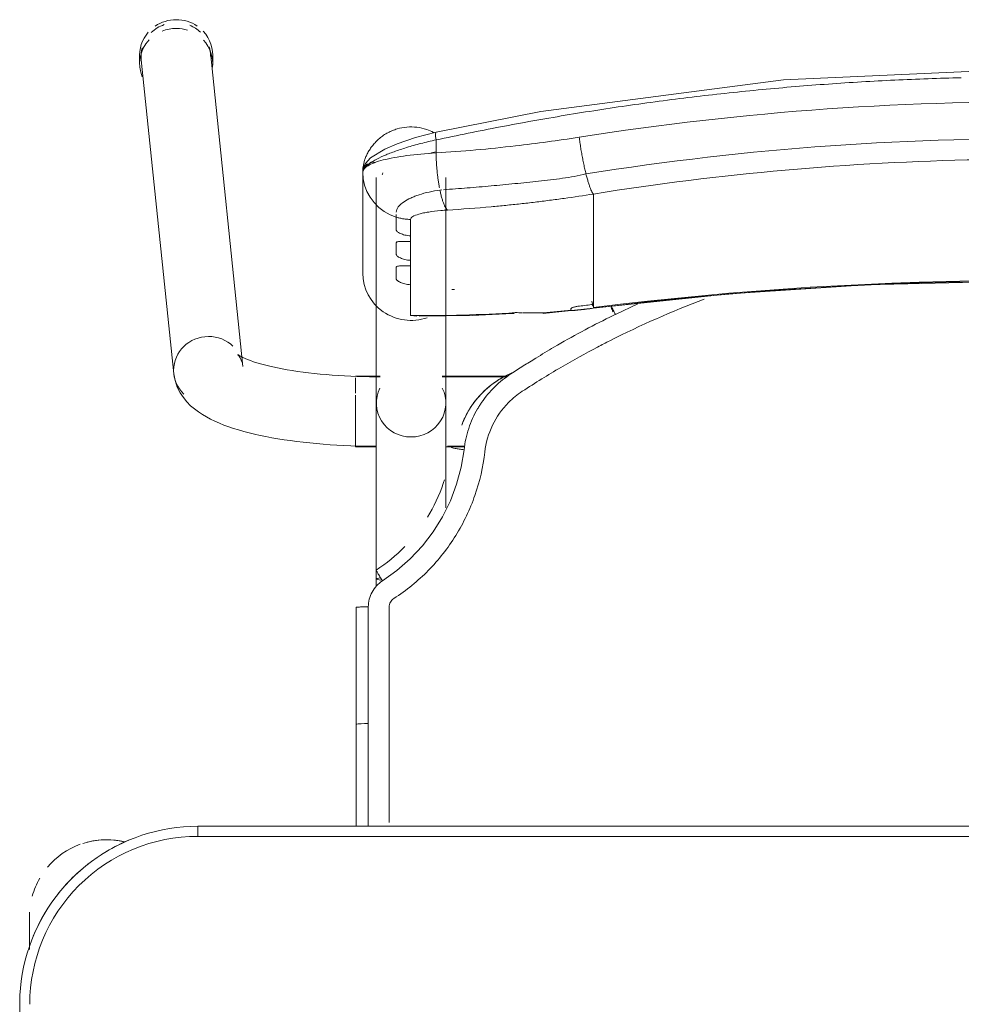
# Model space of a CAD drawing. Header units: metres. Extents: x 3 to 43.5, y -74 to -48.5.
# Tile 82 of 209: x 38.65 to 38.931, y -58.63 to -58.337. Entities that reach past the tile are written whole.
import ezdxf

# ---------------------------------------------------------------- set-up
doc = ezdxf.new("R2010")
doc.units = ezdxf.units.M
doc.layers.add('I-FURN', color=7, linetype='Continuous', lineweight=18)

# ---------------------------------------------------------------- blocks, each defined once
blk = doc.blocks.new('ConjuntoParaAlunoTamanho6 - CJA06_ConjuntoParaAlunoTamanho6-V31-1PAV - FRIGORÍFICA')
at = {"layer": 'I-FURN', "color": 253, "true_color": 0xaaaaaa}
for p, q in [((-0.2643023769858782, 0.2945585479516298), (-0.2643023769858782, 0.2919703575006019)), ((-0.2638023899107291, 0.2931241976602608), (-0.2541278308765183, 0.1996852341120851)), ((-0.2335379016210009, 0.2018170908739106), (-0.2432124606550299, 0.2952560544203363)), ((-0.2425404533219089, 0.2919703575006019), (-0.2425404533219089, 0.2945585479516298)), ((-0.197899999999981, 0.2596939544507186), (-0.197899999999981, 0.2296403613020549)), ((-0.1938499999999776, 0.2581242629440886), (-0.1938499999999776, 0.1909687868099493)), ((-0.1920690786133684, 0.2589589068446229), (-0.192024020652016, 0.2590556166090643)), ((-0.192024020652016, 0.2590556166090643), (-0.1919206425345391, 0.2594856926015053)), ((-0.1731499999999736, 0.1909687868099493), (-0.1731499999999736, 0.2581242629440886)), ((-0.1973389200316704, 0.2558006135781), (-0.1966477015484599, 0.2539495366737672)), ((-0.1966476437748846, 0.2539494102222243), (-0.1956994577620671, 0.2522107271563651)), ((-0.1956994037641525, 0.2522106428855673), (-0.1945122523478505, 0.2506185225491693)), ((-0.1749254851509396, 0.2543538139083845), (-0.174369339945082, 0.2544094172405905)), ((-0.1292314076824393, 0.2438022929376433), (-0.1292314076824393, 0.253173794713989)), ((-0.1292314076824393, 0.2421389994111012), (-0.1292314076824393, 0.2438022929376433)), ((-0.1836599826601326, 0.2407252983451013), (-0.1836599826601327, 0.2390378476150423)), ((-0.1292314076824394, 0.2421389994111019), (-0.1292314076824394, 0.2365253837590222)), ((-0.1292314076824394, 0.2365253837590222), (-0.1292314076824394, 0.2348620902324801)), ((-0.1292314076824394, 0.2348620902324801), (-0.1292314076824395, 0.2292484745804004)), ((-0.1836599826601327, 0.2334483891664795), (-0.1836599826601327, 0.2317609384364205)), ((-0.1292314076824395, 0.2292484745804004), (-0.1292314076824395, 0.2275851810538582)), ((-0.1836599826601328, 0.2261714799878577), (-0.1836599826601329, 0.2170112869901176)), ((-0.1292314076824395, 0.2275851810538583), (-0.1292314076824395, 0.2219715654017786)), ((-0.1292314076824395, 0.2219715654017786), (-0.1292314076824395, 0.2203082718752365)), ((-0.115976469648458, 0.2204774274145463), (-0.1226984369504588, 0.2173238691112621)), ((-0.1836599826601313, 0.2170112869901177), (-0.1818018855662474, 0.2167931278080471)), ((-0.1441419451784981, 0.2175731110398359), (-0.1292586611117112, 0.2191524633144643)), ((-0.1927135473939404, 0.1989367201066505), (-0.1999999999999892, 0.1989367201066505)), ((-0.199999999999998, 0.1984449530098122), (-0.199999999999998, 0.1939272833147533)), ((-0.1927106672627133, 0.1987867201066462), (-0.1938499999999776, 0.1987867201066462)), ((-0.1938499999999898, 0.1987867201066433), (-0.1938499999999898, 0.1984502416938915)), ((-0.1938499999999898, 0.1984502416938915), (-0.1938499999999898, 0.1976441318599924)), ((-0.1549429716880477, 0.1987867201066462), (-0.1742893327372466, 0.1987867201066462)), ((-0.1547360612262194, 0.1989367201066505), (-0.1742864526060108, 0.1989367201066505)), ((-0.1938499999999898, 0.1936664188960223), (-0.1938499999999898, 0.191604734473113)), ((-0.199999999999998, 0.1932751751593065), (-0.1999999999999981, 0.1857513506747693)), ((-0.1999999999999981, 0.1857279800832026), (-0.1999999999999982, 0.1792198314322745)), ((-0.1938499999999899, 0.1868796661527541), (-0.1938499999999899, 0.185819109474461)), ((-0.1938499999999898, 0.1837095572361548), (-0.1938499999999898, 0.1858191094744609)), ((-0.1999999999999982, 0.1791583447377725), (-0.1999999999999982, 0.1779367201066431)), ((-0.1938499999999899, 0.1780867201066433), (-0.1938499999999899, 0.1795051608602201)), ((-0.1999999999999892, 0.177936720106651), (-0.1937679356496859, 0.177936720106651)), ((-0.173232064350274, 0.177936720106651), (-0.1675962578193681, 0.177936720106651)), ((-0.1726767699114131, 0.1780867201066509), (-0.1675711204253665, 0.1780867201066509)), ((-0.1938499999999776, 0.138573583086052), (-0.1938499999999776, 0.1364339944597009)), ((-0.19982526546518, 0.130207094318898), (-0.1998241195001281, 0.09530095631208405)), ((-0.199816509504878, 0.06488258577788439), (-0.1998241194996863, 0.09530105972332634)), ((-0.1998241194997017, 0.09530105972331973), (-0.1998198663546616, 0.09528842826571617)), ((-0.196225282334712, 0.0955583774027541), (-0.1973810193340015, 0.09554367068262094)), ((0.2470000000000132, 0.06496651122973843), (-0.2469999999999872, 0.06496651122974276)), ((-0.2469999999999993, 0.06496651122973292), (-0.2469999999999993, 0.06196651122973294)), ((0.2470000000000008, 0.06496651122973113), (-0.2469999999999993, 0.06496651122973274)), ((-0.297125, 0.02878273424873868), (-0.297125, 0.0379715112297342)), ((-0.2971250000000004, 0.03797151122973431), (-0.2971250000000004, 0.02827850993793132)), ((-0.2999999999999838, 0.01196651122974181), (-0.2999999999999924, -0.332033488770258))]:
    blk.add_line(p, q, dxfattribs=at)
at = {"layer": 'I-FURN', "color": 253, "true_color": 0xaaaaaa, "flags": 128}
for points in [[(0.0001000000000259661, 0.290399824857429), (-0.07266958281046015, 0.2872143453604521), (-0.1448601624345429, 0.2777017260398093), (-0.1760326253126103, 0.2716064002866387)], [(-0.1760343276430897, 0.2716060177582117), (-0.1821754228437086, 0.2699680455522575), (-0.1876074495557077, 0.2681172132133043), (-0.1913128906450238, 0.2665180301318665), (-0.1955671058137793, 0.2639038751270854), (-0.1970794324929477, 0.2622558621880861), (-0.1976471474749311, 0.2611297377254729), (-0.1978999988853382, 0.2597125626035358)], [(-0.1760658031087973, 0.2692828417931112), (-0.1760658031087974, 0.2683125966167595), (-0.1760658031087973, 0.2673423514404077), (-0.1760658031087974, 0.2663721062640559), (-0.1760658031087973, 0.2654018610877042)], [(-0.1978999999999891, 0.2596939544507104), (-0.1977587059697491, 0.2577280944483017), (-0.1973389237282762, 0.2558006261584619)], [(-0.1978999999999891, 0.2596939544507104), (-0.1978999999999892, 0.2521805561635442), (-0.1978999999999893, 0.244667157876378), (-0.1978999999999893, 0.2371537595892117), (-0.1978999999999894, 0.2296403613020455)], [(-0.1978999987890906, 0.2446838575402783), (-0.197899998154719, 0.2521977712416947), (-0.1978999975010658, 0.2597116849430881)], [(-0.1945121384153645, 0.2506183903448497), (-0.1931094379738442, 0.2492039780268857), (-0.191518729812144, 0.2479946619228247)], [(-0.1915186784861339, 0.2479946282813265), (-0.1897706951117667, 0.2470146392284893), (-0.1879002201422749, 0.2462823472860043)], [(-0.1878999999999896, 0.2424255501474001), (-0.1878999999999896, 0.2433897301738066), (-0.1878999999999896, 0.2443539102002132), (-0.1878999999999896, 0.2453180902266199), (-0.1878999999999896, 0.2462822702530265)], [(-0.1836599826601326, 0.2456094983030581), (-0.1836599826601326, 0.2443884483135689), (-0.1836599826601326, 0.2431673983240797), (-0.1836599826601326, 0.2419463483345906), (-0.1836599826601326, 0.2407252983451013)], [(-0.1878999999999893, 0.2351486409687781), (-0.1878999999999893, 0.2360322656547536), (-0.1878999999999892, 0.2369158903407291), (-0.1878999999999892, 0.2377995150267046), (-0.1878999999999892, 0.2386831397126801)], [(-0.1836599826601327, 0.2390378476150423), (-0.1836599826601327, 0.2376404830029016), (-0.1836599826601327, 0.2362431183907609), (-0.1836599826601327, 0.2348457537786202), (-0.1836599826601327, 0.2334483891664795)], [(-0.1836599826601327, 0.2317609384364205), (-0.1836599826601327, 0.2303635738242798), (-0.1836599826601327, 0.2289662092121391), (-0.1836599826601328, 0.2275688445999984), (-0.1836599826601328, 0.2261714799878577)], [(-0.1878999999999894, 0.2278717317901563), (-0.1878999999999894, 0.2287553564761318), (-0.1878999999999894, 0.2296389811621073), (-0.1878999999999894, 0.2305226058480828), (-0.1878999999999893, 0.2314062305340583)], [(-0.1292586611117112, 0.2191524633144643), (-0.08865069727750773, 0.2234198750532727), (-0.04790057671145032, 0.2260954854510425), (-0.007073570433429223, 0.2271749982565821), (0.03376492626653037, 0.2266566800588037), (0.07454949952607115, 0.2245413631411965), (0.1152148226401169, 0.2208324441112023), (0.1294586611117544, 0.21915246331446)], [(-0.1292314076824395, 0.2203082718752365), (-0.1292314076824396, 0.2200743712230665), (-0.1292314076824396, 0.2198404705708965), (-0.1292314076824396, 0.2196065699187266), (-0.1292314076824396, 0.2193726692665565)], [(-0.181114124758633, 0.2167731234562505), (-0.1653257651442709, 0.2170099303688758), (-0.1533056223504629, 0.2176050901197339)], [(-0.1358999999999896, 0.2186998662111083), (-0.1358999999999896, 0.218777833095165), (-0.1358999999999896, 0.2188557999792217), (-0.1358999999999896, 0.2189337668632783), (-0.1358999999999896, 0.219011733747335)], [(-0.2335379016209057, 0.2018170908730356), (-0.2337286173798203, 0.2028696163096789), (-0.2340307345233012, 0.2037613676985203), (-0.2343720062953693, 0.2044473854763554), (-0.2346851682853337, 0.2049236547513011), (-0.2349211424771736, 0.205211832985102), (-0.2350504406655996, 0.2053439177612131), (-0.2350704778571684, 0.205361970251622)], [(-0.2350704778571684, 0.205361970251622), (-0.2350077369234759, 0.205313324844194), (-0.2348200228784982, 0.2051835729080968), (-0.2345106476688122, 0.2049931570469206), (-0.2340848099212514, 0.2047580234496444), (-0.2335484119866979, 0.2044905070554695), (-0.232907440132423, 0.2042001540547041), (-0.2321676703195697, 0.2038943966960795), (-0.2313345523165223, 0.2035790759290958), (-0.2304131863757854, 0.2032588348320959), (-0.2294083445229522, 0.20293741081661), (-0.2283245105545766, 0.2026178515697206), (-0.2271659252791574, 0.2023026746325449), (-0.2259366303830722, 0.2019939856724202), (-0.2246405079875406, 0.201693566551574), (-0.2232813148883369, 0.2014029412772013), (-0.2218627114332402, 0.2011234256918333), (-0.22038828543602, 0.2008561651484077), (-0.2188615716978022, 0.2006021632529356), (-0.2172860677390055, 0.200362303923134), (-0.2156652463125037, 0.2001373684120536), (-0.2140025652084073, 0.1999280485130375), (-0.2123014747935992, 0.1997349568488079), (-0.2105654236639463, 0.1995586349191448), (-0.2087978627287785, 0.1993995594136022), (-0.2070022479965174, 0.1992581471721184), (-0.2051820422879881, 0.1991347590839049), (-0.2033407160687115, 0.1990297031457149), (-0.201481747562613, 0.1989432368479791), (-0.1996086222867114, 0.1988755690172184), (-0.1977248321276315, 0.198826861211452), (-0.1958338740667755, 0.1987972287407), (-0.1939392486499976, 0.1987867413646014), (-0.1938499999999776, 0.1987867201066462)], [(-0.2541278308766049, 0.1996852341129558), (-0.2537524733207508, 0.1976222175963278), (-0.2531060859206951, 0.1957226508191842), (-0.2522614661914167, 0.1940331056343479), (-0.251286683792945, 0.192559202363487), (-0.2502318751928, 0.1912808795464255), (-0.2491278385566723, 0.1901677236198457), (-0.2479903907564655, 0.1891887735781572), (-0.2468256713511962, 0.1883170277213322), (-0.2456343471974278, 0.1875306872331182), (-0.24441438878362, 0.186812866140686), (-0.2431627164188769, 0.1861507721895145), (-0.2418761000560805, 0.1855348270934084), (-0.2405516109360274, 0.1849579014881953), (-0.2391868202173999, 0.1844147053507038), (-0.2377798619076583, 0.1839013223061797), (-0.236329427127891, 0.183414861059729), (-0.2348347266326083, 0.1829531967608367), (-0.2332954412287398, 0.182514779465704), (-0.2317116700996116, 0.1820984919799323), (-0.2300838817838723, 0.1817035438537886), (-0.228412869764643, 0.1813293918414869), (-0.226699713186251, 0.1809756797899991), (-0.2249457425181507, 0.1806421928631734), (-0.2231525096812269, 0.180328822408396), (-0.2213217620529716, 0.1800355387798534), (-0.2194554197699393, 0.1797623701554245), (-0.217555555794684, 0.1795093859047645), (-0.215624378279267, 0.1792766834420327), (-0.2136642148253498, 0.1790643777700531), (-0.2116774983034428, 0.1788725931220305), (-0.2096667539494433, 0.1787014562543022), (-0.207634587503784, 0.1785510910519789), (-0.2055836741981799, 0.1784216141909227), (-0.2035167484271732, 0.1783131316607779), (-0.2014365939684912, 0.1782257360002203), (-0.1993460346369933, 0.1781595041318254), (-0.1972479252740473, 0.1781144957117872), (-0.1951451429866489, 0.1780907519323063), (-0.1938499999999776, 0.1780867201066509)], [(-0.1938499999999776, 0.138573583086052), (-0.1938499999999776, 0.1405709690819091), (-0.1938499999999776, 0.1425707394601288), (-0.1938499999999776, 0.1445696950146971), (-0.1938499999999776, 0.1465646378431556), (-0.1938499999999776, 0.1485523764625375), (-0.1938499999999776, 0.1505297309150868), (-0.1938499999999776, 0.1524935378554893), (-0.1938499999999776, 0.154440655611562), (-0.1938499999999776, 0.156367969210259), (-0.1938499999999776, 0.1582723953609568), (-0.1938499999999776, 0.160150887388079), (-0.1938499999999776, 0.1620004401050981), (-0.1938499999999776, 0.163818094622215), (-0.1938499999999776, 0.1656009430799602), (-0.1938499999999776, 0.1673461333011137), (-0.1938499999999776, 0.1690508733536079), (-0.1938499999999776, 0.1707124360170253), (-0.1938499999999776, 0.1723281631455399), (-0.1938499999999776, 0.1738954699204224), (-0.1938499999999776, 0.1754118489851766), (-0.1938499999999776, 0.1768748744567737), (-0.1938499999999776, 0.178282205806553), (-0.1938499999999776, 0.1796315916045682), (-0.1938499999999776, 0.1809208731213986), (-0.1938499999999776, 0.1821479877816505), (-0.1938499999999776, 0.1833109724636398), (-0.1938499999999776, 0.1844079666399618), (-0.1938499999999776, 0.1854372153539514), (-0.1938499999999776, 0.1863970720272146), (-0.1938499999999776, 0.1872860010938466), (-0.1938499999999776, 0.188102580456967), (-0.1938499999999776, 0.1888455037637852), (-0.1938499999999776, 0.1895135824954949), (-0.1938499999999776, 0.1901057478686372), (-0.1938499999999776, 0.1906210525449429), (-0.1938499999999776, 0.1909687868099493)], [(-0.1731499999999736, 0.1909687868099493), (-0.1731499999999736, 0.1905139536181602), (-0.1731499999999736, 0.1899816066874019), (-0.1731499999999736, 0.1893725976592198), (-0.1731499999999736, 0.1886879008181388), (-0.1731499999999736, 0.1879286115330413), (-0.1731499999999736, 0.1870959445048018), (-0.1731499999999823, 0.1861912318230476), (-0.1731499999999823, 0.1852159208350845), (-0.1731499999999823, 0.1841715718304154), (-0.1731499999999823, 0.1830598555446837), (-0.1731499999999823, 0.1818825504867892), (-0.1731499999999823, 0.1806415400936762), (-0.1731499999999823, 0.1793388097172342), (-0.1731499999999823, 0.1779764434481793), (-0.1731499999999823, 0.1765566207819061), (-0.1731499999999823, 0.1750816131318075), (-0.1731499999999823, 0.1735537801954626), (-0.1731499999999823, 0.1719755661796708), (-0.1731499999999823, 0.1703494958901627), (-0.1731499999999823, 0.1686781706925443), (-0.1731499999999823, 0.1669642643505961), (-0.1731499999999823, 0.1652105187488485), (-0.1731499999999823, 0.1634197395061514), (-0.1731499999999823, 0.1615947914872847), (-0.1731499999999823, 0.1597385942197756)], [(-0.1684099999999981, 0.1843835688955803), (-0.1684099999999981, 0.1843688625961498), (-0.1684099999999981, 0.1843541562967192), (-0.1684099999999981, 0.1843394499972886), (-0.1684099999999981, 0.184324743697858)], [(-0.1677424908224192, 0.1770641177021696), (-0.1686080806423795, 0.1718750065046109), (-0.1699665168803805, 0.1667882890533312), (-0.1718069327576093, 0.1618511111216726), (-0.1741455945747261, 0.1571266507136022), (-0.1769279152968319, 0.1526472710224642), (-0.1801293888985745, 0.1484554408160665), (-0.183741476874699, 0.1446112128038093), (-0.1877058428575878, 0.1411317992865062), (-0.1919863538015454, 0.1380495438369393)], [(-0.1962270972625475, 0.1302521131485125), (-0.1962262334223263, 0.1233088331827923), (-0.1962256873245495, 0.1163650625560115), (-0.1962254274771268, 0.1094205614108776), (-0.1962253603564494, 0.1024936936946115), (-0.1962252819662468, 0.09555841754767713)], [(-0.1973810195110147, 0.09554367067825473), (-0.1984075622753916, 0.09550450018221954), (-0.1992035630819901, 0.09544490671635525), (-0.199690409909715, 0.09537093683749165), (-0.1998241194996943, 0.09530106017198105)], [(-0.2469999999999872, 0.06496651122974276), (-0.2491194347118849, 0.06492411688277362), (-0.251235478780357, 0.06479700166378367), (-0.253344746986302, 0.06458536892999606), (-0.2554438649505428, 0.06428955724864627), (-0.2575294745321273, 0.06391003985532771), (-0.2595982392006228, 0.0634474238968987), (-0.2616468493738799, 0.06290244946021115), (-0.2636720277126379, 0.06227598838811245), (-0.2656705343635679, 0.06156904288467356), (-0.2676391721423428, 0.06078274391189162), (-0.2695747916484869, 0.05991834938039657), (-0.2714742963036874, 0.05897724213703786), (-0.273334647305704, 0.05796092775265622), (-0.2751528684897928, 0.05687103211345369), (-0.2769260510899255, 0.05570929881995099), (-0.2786513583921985, 0.05447758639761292), (-0.2803260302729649, 0.05317786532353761), (-0.2819473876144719, 0.05181221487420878), (-0.2835128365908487, 0.05038281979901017), (-0.2850198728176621, 0.04889196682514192), (-0.2864660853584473, 0.04734204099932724), (-0.2878491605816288, 0.04573552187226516), (-0.2891668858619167, 0.04407497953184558), (-0.2904171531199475, 0.04236307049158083), (-0.2915979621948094, 0.04060253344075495), (-0.2927074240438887, 0.03879618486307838), (-0.2937437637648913, 0.03694691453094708), (-0.2947053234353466, 0.03505768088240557), (-0.2955905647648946, 0.03313150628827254), (-0.2963980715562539, 0.03117147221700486), (-0.2971265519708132, 0.02918071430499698), (-0.2977748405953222, 0.02716241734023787), (-0.2983419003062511, 0.02511981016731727), (-0.2988268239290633, 0.02305616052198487), (-0.2992288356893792, 0.02097476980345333), (-0.2995472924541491, 0.01887896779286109), (-0.2997816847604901, 0.01677210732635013), (-0.299931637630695, 0.01465755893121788), (-0.2999969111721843, 0.01253870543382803), (-0.2999999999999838, 0.01196651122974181)], [(0.2469999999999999, 0.0619665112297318), (0.1234999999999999, 0.0619665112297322), (-1.453485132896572e-16, 0.06196651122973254), (-0.1235000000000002, 0.06196651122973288), (-0.2470000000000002, 0.06196651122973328)], [(-0.2469999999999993, 0.06196651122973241), (-0.1234999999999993, 0.0619665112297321), (7.44471151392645e-16, 0.06196651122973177), (0.1235000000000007, 0.06196651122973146), (0.2470000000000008, 0.06196651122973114)], [(-0.2971249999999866, 0.03797151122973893), (-0.2971249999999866, 0.03795791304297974), (-0.2971249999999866, 0.03791714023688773), (-0.2971249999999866, 0.03784925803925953), (-0.2971249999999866, 0.03775437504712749), (-0.2971249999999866, 0.03763264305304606), (-0.2971249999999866, 0.03748425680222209), (-0.2971249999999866, 0.03730945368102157), (-0.2971249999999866, 0.03710851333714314), (-0.2971249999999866, 0.0368817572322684), (-0.2971249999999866, 0.03662954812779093), (-0.2971249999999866, 0.03635228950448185), (-0.2971249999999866, 0.03605042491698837), (-0.2971249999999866, 0.03572443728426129), (-0.2971249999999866, 0.03537484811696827), (-0.2971249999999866, 0.03500221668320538), (-0.2971249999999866, 0.03460713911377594), (-0.2971249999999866, 0.03419024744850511), (-0.2971249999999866, 0.03375220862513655), (-0.2971249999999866, 0.0332937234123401), (-0.2971249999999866, 0.03281552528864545), (-0.2971249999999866, 0.03231837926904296), (-0.2971249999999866, 0.03180308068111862), (-0.2971249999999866, 0.03127045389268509), (-0.2971249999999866, 0.03072135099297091), (-0.2971249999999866, 0.03015665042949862), (-0.2971249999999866, 0.02957725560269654), (-0.2971249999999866, 0.02898409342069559)]]:
    blk.add_lwpolyline(points, dxfattribs=at)
at = {"layer": 'I-FURN', "color": 253, "true_color": 0xaaaaaa}
for centre, radius, start, end in [((-0.2470000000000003, 0.01196651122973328), 0.05000000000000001, 89.99999999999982, 179.9999999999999), ((-0.2469999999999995, 0.01196651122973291), 0.05, 90.00000000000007, 180.0000000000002), ((-0.274125, 0.03797151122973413), 0.02300000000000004, 109.9274386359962, 140.0230900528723), ((-0.274125, 0.03797151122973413), 0.02299999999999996, 76.78757610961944, 107.9999999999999), ((-0.274125, 0.03797151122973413), 0.02299999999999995, 76.40433790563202, 104.4669156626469), ((-0.2469999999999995, 0.01196651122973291), 0.05300000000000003, 112.4999999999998, 122.6999338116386), ((-0.2469999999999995, 0.01196651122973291), 0.05300000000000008, 127.1606960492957, 142.1557499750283), ((-0.274125, 0.03797151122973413), 0.02300000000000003, 149.9762060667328, 164.3449802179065), ((-0.274125, 0.03797151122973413), 0.02299999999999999, 176.5668970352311, 179.9999999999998), ((-0.2469999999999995, 0.01196651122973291), 0.05300000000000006, 147.3000658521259, 157.4999999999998)]:
    blk.add_arc(centre, radius, start, end, dxfattribs=at)
for centre, major_axis, ratio, start_param, end_param in [((-0.2534214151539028, 0.2945585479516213), (0.01088096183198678, 0), 0.9659258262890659, 1.570796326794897, 2.185057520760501), ((-0.2534214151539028, 0.2945585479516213), (0.01088096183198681, 0), 0.9659258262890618, 0.9594267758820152, 1.570796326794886), ((-0.2535074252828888, 0.2941901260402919), (0.01029496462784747, 0.001065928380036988), 0.9671584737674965, 1.815725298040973, 2.256388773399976), ((-0.2534214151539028, 0.2919703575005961), (0.01088096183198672, 0), 0.9659258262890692, 1.570796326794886, 1.965237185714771), ((-0.2534214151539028, 0.2919703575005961), (0.01088096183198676, 0), 0.9659258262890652, 1.257623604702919, 1.559899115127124), ((-0.2535074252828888, 0.2941901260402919), (0.01029496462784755, 0.001065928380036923), 0.9671584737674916, 0.6855924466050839, 1.060104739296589), ((-0.2534214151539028, 0.2919703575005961), (0.01088096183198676, 0), 0.965925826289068, 2.404267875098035, 3.526261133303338), ((-0.2534214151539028, 0.2945585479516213), (0.0108809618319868, 0), 0.9659258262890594, 2.438822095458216, 3.243524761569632), ((-0.2534214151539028, 0.2945585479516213), (0.01088096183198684, 0), 0.9659258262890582, 6.170166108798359, 7.020456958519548), ((-0.2534214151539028, 0.2919703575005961), (0.0108809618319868, 0), 0.9659258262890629, 6.182855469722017, 7.01545390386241), ((-0.2535074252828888, 0.2941901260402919), (0.0102949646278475, 0.001065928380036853), 0.9671584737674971, 2.780210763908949, 3.14159265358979), ((-0.2535074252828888, 0.2941901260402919), (0.01029496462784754, 0.001065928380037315), 0.9671584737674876, 6.183379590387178, 6.464027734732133), ((-0.1834999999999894, 0.2296403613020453), (-0.01439999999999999, 1.543589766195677e-16), 0.9781476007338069, 0, 1.909657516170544), ((9.999999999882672e-05, -0.7715866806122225), (1.021100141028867, 0), 0.9781476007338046, 1.44377104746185, 1.697821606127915), ((9.999999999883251e-05, -0.7711708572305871), (1.0208981, 0), 0.9781476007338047, 1.443771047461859, 1.697821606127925), ((-0.1792715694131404, 0.6012766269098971), (0.385, 0), 0.9781476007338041, 4.732926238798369, 4.735012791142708), ((-0.1792715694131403, 0.6035636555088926), (0.3950000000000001, 0), 0.9781476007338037, 4.828782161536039, 4.83941425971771), ((-0.1304982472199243, 0.2290753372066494), (-0.001239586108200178, 0.00992287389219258), 0.026339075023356, 2.463315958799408, 2.789233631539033), ((-0.1792715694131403, 0.6033557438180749), (0.3949999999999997, 0), 0.978147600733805, 4.701278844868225, 4.780292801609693), ((-0.1450124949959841, 0.2275351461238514), (-0.0008705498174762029, 0.009962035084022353), 0.01850094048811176, 2.95752618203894, 3.350225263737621), ((-0.1792715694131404, 0.6026280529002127), (0.3949999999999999, 0), 0.9781476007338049, 4.801491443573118, 4.82254091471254), ((-0.1792715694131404, 0.6022122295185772), (0.3947979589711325, 0), 0.9781476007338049, 4.828841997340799, 4.839414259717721), ((-0.2438328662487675, 0.2007511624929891), (0.01029496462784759, 0.001065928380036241), 0.9671584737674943, 1.4709906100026, 3.041786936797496), ((-0.2438328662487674, 0.2007511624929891), (0.01029496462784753, 0.001065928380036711), 0.9671584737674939, 0.6855924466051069, 1.470990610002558), ((-0.2438328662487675, 0.200751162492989), (0.01029496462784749, 0.001065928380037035), 0.9671584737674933, 3.041786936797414, 3.827185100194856), ((-0.1834999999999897, 0.1909687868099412), (0.01034999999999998, 0), 0.9781476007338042, 2.686586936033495, 4.712388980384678), ((-0.1834999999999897, 0.1909687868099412), (0.01035000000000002, 0), 0.9781476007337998, 4.712388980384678, 6.738191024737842), ((-0.1834999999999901, 0.1385735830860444), (0.01035000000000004, 0), 0.06975647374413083, 2.648424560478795, 3.665191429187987)]:
    blk.add_ellipse(centre, major_axis=major_axis, ratio=ratio, start_param=start_param, end_param=end_param, dxfattribs=at)
for points in [[(-0.01972185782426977, 0.2877884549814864), (-0.02632733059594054, 0.2876310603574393), (-0.03292992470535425, 0.2873952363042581), (-0.03952642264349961, 0.2870815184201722)], [(-0.0592946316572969, 0.2859072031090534), (-0.06587565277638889, 0.2854382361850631), (-0.07244736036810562, 0.2848919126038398), (-0.07900653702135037, 0.2842687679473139)], [(-0.03952650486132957, 0.2870815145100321), (-0.04612297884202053, 0.2867677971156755), (-0.05271335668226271, 0.2863761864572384), (-0.05929442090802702, 0.2859072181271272)], [(-0.09864346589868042, 0.2821693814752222), (-0.1051744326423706, 0.2813931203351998), (-0.1116896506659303, 0.2805405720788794), (-0.1181860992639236, 0.2796131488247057)], [(-0.07900690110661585, 0.2842687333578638), (-0.08556602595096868, 0.2836455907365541), (-0.09211261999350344, 0.282945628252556), (-0.09864346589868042, 0.2821693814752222)], [(-0.1181862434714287, 0.2796131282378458), (-0.1246826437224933, 0.2786857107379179), (-0.131160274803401, 0.2776834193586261), (-0.1376161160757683, 0.2766076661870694)], [(-0.1376161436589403, 0.2766076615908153), (-0.1440720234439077, 0.275531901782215), (-0.150506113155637, 0.2743826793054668), (-0.1569153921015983, 0.2731614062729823)], [(-0.1569155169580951, 0.2731613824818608), (-0.163324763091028, 0.2719401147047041), (-0.1697091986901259, 0.270646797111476), (-0.1760658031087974, 0.2692828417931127)], [(-0.1334597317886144, 0.2700975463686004), (-0.1333915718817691, 0.2695629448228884), (-0.1332445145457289, 0.2684805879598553), (-0.1329950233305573, 0.2668394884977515), (-0.13271980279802, 0.2652023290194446), (-0.1324223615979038, 0.2635911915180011), (-0.1321069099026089, 0.2620269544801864), (-0.1317774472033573, 0.2605307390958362), (-0.131551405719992, 0.2595920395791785), (-0.1314375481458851, 0.2591403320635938)], [(-0.176065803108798, 0.2654018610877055), (-0.1791352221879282, 0.2652333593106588), (-0.1850371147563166, 0.2646984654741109), (-0.1921907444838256, 0.2633749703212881), (-0.1968242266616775, 0.2616500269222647), (-0.1978999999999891, 0.2603482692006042), (-0.1978999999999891, 0.2596939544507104)], [(-0.1760890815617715, 0.2657671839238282), (-0.1766991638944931, 0.2656103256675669), (-0.1773066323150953, 0.265448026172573), (-0.1779078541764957, 0.2652812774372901)], [(-0.1292314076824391, 0.2531737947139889), (-0.1293198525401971, 0.253273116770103), (-0.1295044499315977, 0.2535308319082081), (-0.1298007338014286, 0.2540876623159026), (-0.1301127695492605, 0.2548082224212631), (-0.130436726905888, 0.2556848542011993), (-0.1307683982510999, 0.2567045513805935), (-0.1311037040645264, 0.2578555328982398), (-0.1313268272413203, 0.2587010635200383), (-0.1314375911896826, 0.259140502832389)], [(-0.1749255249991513, 0.2543540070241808), (-0.1748359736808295, 0.2539200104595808), (-0.1746487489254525, 0.2530845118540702), (-0.1743466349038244, 0.2519451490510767), (-0.1740270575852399, 0.2509327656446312), (-0.1736938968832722, 0.2500587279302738), (-0.1733510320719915, 0.2493354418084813), (-0.1730027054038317, 0.2487702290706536), (-0.1727696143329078, 0.2485030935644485), (-0.1726535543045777, 0.2483980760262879)], [(-0.1596417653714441, 0.2493873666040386), (-0.1639834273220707, 0.2489945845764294), (-0.1683216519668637, 0.2486649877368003), (-0.1726535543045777, 0.2483980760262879)], [(-0.1552990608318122, 0.2498012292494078), (-0.1567469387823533, 0.2496562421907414), (-0.1581945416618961, 0.2495182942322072), (-0.1596417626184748, 0.2493873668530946)], [(-0.1509547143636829, 0.2502573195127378), (-0.1524030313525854, 0.2500982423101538), (-0.1538511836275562, 0.249946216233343), (-0.1552990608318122, 0.2498012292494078)], [(-0.1466093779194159, 0.2507557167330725), (-0.1480579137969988, 0.2505825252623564), (-0.1495063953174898, 0.2504163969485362), (-0.1509547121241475, 0.2502573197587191)], [(-0.1422637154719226, 0.2512964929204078), (-0.143712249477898, 0.2511091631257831), (-0.1451608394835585, 0.2509289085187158), (-0.1466093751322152, 0.2507557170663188)], [(-0.1879001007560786, 0.2462823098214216), (-0.1875579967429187, 0.2461749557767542), (-0.1868655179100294, 0.2459854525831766), (-0.1858079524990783, 0.2457777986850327), (-0.1847375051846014, 0.245647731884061), (-0.1840192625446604, 0.2456134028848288), (-0.1836599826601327, 0.2456094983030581)], [(-0.09624535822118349, 0.2218352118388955), (-0.1058408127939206, 0.2182510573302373), (-0.1151956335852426, 0.2141430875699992), (-0.124341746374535, 0.2095039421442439)], [(-0.1539742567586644, 0.2177192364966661), (-0.1535650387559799, 0.2175504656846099), (-0.1531435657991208, 0.2175660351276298), (-0.1527025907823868, 0.2177601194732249)], [(-0.1524701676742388, 0.2178778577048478), (-0.1518019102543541, 0.2178492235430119), (-0.1511261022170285, 0.2178258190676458), (-0.1504432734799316, 0.2178077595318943)], [(-0.1358494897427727, 0.2186013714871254), (-0.135866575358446, 0.2186169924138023), (-0.1358918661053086, 0.2186492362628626), (-0.1359000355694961, 0.2186828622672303), (-0.1358999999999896, 0.2186998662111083)], [(-0.1358999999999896, 0.219011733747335), (-0.1358974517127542, 0.2190478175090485), (-0.135862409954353, 0.2191208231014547), (-0.1357253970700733, 0.2192307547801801), (-0.1354877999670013, 0.2193475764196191), (-0.1351772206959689, 0.2194610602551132), (-0.1347943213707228, 0.2195675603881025), (-0.1343570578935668, 0.2196652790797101), (-0.1339016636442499, 0.2197447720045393), (-0.1335709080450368, 0.2197895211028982), (-0.1333999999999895, 0.2198095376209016)], [(-0.1226979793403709, 0.2173232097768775), (-0.1229747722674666, 0.2171883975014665), (-0.1235279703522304, 0.2169178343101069), (-0.124080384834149, 0.2166453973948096), (-0.1243563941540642, 0.2165087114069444)], [(-0.1233517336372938, 0.2181258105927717), (-0.1235632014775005, 0.218556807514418), (-0.1237665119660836, 0.2189779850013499), (-0.1239462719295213, 0.2193574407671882)], [(-0.1243563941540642, 0.2165087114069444), (-0.127170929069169, 0.2151169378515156), (-0.132758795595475, 0.2122360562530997), (-0.1382577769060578, 0.2091620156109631), (-0.140984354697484, 0.2075760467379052)], [(-0.124341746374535, 0.2095039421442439), (-0.1249439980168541, 0.2091985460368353), (-0.1261530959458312, 0.2085797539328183), (-0.127371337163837, 0.2079446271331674), (-0.1279827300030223, 0.2076228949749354)], [(-0.1279827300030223, 0.2076228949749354), (-0.1315664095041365, 0.205741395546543), (-0.1388903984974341, 0.2016844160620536), (-0.1465126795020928, 0.1969783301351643), (-0.1503956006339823, 0.1944471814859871)], [(-0.140984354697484, 0.2075760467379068), (-0.1418838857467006, 0.2070440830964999), (-0.1436780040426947, 0.2059695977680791), (-0.1454617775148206, 0.2048741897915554), (-0.1463509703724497, 0.2043213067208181)], [(-0.1463764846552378, 0.2043055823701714), (-0.1476209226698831, 0.2035451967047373), (-0.1501008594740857, 0.2020049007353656), (-0.1525577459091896, 0.2004277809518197), (-0.1537794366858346, 0.1996302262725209)], [(-0.1537794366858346, 0.1996302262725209), (-0.1554966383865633, 0.198508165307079), (-0.1586948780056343, 0.195943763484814), (-0.1613359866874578, 0.1928020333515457), (-0.1624994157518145, 0.191104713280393)], [(-0.1568013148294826, 0.1981978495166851), (-0.1557631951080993, 0.1987999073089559), (-0.1547464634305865, 0.199296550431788), (-0.1537598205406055, 0.1997100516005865)], [(-0.1650109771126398, 0.1907575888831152), (-0.164470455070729, 0.191508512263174), (-0.163310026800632, 0.1929545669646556), (-0.161349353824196, 0.1949320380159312), (-0.1591901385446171, 0.1966947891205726), (-0.1576358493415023, 0.1977121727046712), (-0.1568341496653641, 0.1981787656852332)], [(-0.1503956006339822, 0.194447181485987), (-0.1511343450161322, 0.1939646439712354), (-0.1525553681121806, 0.1929255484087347), (-0.1538574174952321, 0.191743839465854), (-0.1544771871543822, 0.1911186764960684)], [(-0.1624994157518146, 0.1911047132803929), (-0.1627133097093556, 0.1907999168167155), (-0.1631293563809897, 0.1901833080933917), (-0.1635214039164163, 0.1895535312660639), (-0.1637112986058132, 0.1892355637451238)], [(-0.1544771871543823, 0.1911186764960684), (-0.1564547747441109, 0.1891182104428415), (-0.1596892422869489, 0.1845226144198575), (-0.1612418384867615, 0.1791461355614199), (-0.1615632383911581, 0.1763592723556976)], [(-0.1637112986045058, 0.1892355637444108), (-0.1647895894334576, 0.1873763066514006), (-0.1665590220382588, 0.1834307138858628), (-0.1674964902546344, 0.1792013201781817), (-0.1677424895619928, 0.1770639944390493)], [(-0.1677424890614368, 0.1770642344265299), (-0.1682328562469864, 0.1771200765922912), (-0.1692131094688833, 0.1772481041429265), (-0.1704566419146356, 0.1774597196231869), (-0.1712817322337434, 0.1776583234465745), (-0.1714682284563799, 0.1777616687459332), (-0.1714634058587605, 0.1778021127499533)], [(-0.1854029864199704, 0.1482281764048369), (-0.1879709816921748, 0.1455767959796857), (-0.1908368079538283, 0.1432074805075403), (-0.1939136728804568, 0.1411945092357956)], [(-0.1939136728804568, 0.1411945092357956), (-0.1939293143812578, 0.1411928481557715), (-0.1938540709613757, 0.1410265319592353), (-0.1934388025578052, 0.1403259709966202), (-0.192784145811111, 0.1392806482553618), (-0.1922544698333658, 0.1384598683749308), (-0.1919863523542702, 0.1380495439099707)], [(-0.1919863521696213, 0.1380501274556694), (-0.1926489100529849, 0.1376179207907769), (-0.1938268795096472, 0.136629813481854), (-0.195191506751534, 0.1347279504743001), (-0.1960368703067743, 0.1325520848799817), (-0.1962246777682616, 0.1310361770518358), (-0.1962270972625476, 0.1302521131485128)], [(-0.1886288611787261, 0.1327672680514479), (-0.1888420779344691, 0.1326285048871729), (-0.1892217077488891, 0.1323105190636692), (-0.1896640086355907, 0.1316970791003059), (-0.1899394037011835, 0.1309924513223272), (-0.1900005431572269, 0.1305014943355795), (-0.1900014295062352, 0.130247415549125)], [(-0.196227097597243, 0.1302520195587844), (-0.1967197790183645, 0.1302517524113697), (-0.1976969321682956, 0.1302488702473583), (-0.1989137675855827, 0.1302381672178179), (-0.1996945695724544, 0.1302227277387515), (-0.1998445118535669, 0.1302108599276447), (-0.1998210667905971, 0.1302049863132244)], [(-0.1998210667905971, 0.1302049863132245), (-0.1998207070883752, 0.124380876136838), (-0.1998194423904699, 0.1127324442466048), (-0.1998196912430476, 0.1010983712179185), (-0.1998198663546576, 0.09528842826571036)], [(-0.1998180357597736, 0.1214692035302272), (-0.1998182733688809, 0.1243806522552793), (-0.1998185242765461, 0.1272925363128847), (-0.1998187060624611, 0.1302043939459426)], [(-0.1998174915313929, 0.095284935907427), (-0.1998173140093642, 0.101095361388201), (-0.1998171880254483, 0.1069128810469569), (-0.1998174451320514, 0.112733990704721)], [(-0.1998198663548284, 0.09528842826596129), (-0.1998199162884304, 0.08515314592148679), (-0.1998200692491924, 0.07501788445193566), (-0.1998200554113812, 0.06488260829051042)], [(-0.199817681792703, 0.06488260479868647), (-0.1998176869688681, 0.06836778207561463), (-0.1998176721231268, 0.07185295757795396), (-0.1998176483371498, 0.0753381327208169)]]:
    blk.add_open_spline(points, degree=3, dxfattribs=at)
for points, knots in [([(-0.1334597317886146, 0.2700975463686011), (-0.0847039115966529, 0.2777950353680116), (0.005190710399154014, 0.2841531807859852), (0.09465608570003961, 0.2762553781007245), (0.1336597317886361, 0.2700975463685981)], [-1, -1, -1, -1, -0.4444444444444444, 0, 0, 0, 0]), ([(-0.1978999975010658, 0.2597116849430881), (-0.1978992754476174, 0.2601895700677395), (-0.197828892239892, 0.2612672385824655), (-0.1974722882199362, 0.2628706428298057), (-0.1969498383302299, 0.2642975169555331), (-0.1964165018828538, 0.2654260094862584), (-0.1958545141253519, 0.2663723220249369), (-0.1953379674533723, 0.2671148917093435), (-0.1949214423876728, 0.2676569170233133), (-0.1944708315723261, 0.2681916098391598), (-0.1938161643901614, 0.2689006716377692), (-0.1929067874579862, 0.2697547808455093), (-0.1918973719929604, 0.2705252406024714), (-0.1910486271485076, 0.271071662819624), (-0.1903984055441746, 0.2714415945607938), (-0.1897348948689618, 0.2717736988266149), (-0.1888273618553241, 0.2721720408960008), (-0.1871898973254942, 0.2727458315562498), (-0.1847401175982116, 0.2732046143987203), (-0.1817407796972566, 0.2731518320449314), (-0.1790554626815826, 0.2725508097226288), (-0.177449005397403, 0.2718715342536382), (-0.1767851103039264, 0.2715289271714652)], [0, 0, 0, 0, 0.0625, 0.125, 0.15625, 0.1875, 0.21875, 0.234375, 0.25, 0.265625, 0.28125, 0.3125, 0.34375, 0.359375, 0.375, 0.390625, 0.40625, 0.4375, 0.5, 0.5625, 0.625, 0.6721865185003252, 0.6721865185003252, 0.6721865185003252, 0.6721865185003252]), ([(-0.1761028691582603, 0.2715562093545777), (-0.1761586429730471, 0.2714860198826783), (-0.1762736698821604, 0.2710598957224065), (-0.1761920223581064, 0.2700340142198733), (-0.1760658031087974, 0.2692828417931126)], [0.625, 0.625, 0.625, 0.625, 0.75, 1, 1, 1, 1]), ([(-0.1760658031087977, 0.2654018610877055), (-0.1681984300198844, 0.2658977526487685), (-0.1539952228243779, 0.2671607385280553), (-0.1397741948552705, 0.2691006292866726), (-0.1334597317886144, 0.2700975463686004)], [-1, -1, -1, -1, -0.4444444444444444, 0, 0, 0, 0]), ([(-0.1314375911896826, 0.2591405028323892), (-0.0834284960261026, 0.2668293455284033), (0.005115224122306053, 0.2731845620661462), (0.09323131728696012, 0.2652914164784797), (0.1316375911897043, 0.2591405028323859)], [-1, -1, -1, -1, -0.4444444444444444, 0, 0, 0, 0]), ([(-0.197899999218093, 0.2597116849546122), (-0.1978999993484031, 0.2603422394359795), (-0.1968779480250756, 0.26186790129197), (-0.1928195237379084, 0.2641120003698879), (-0.1886535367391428, 0.2657759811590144), (-0.1849085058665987, 0.2670351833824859), (-0.180643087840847, 0.2682349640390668), (-0.1776024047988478, 0.2689532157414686), (-0.1760658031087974, 0.2692828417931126)], [0, 0, 0, 0, 0.25, 0.5, 0.625, 0.75, 0.875, 1, 1, 1, 1]), ([(-0.176065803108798, 0.2654018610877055), (-0.1760589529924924, 0.2649819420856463), (-0.1760367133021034, 0.2641342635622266), (-0.1759782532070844, 0.2628495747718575), (-0.1758952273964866, 0.2615619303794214), (-0.175788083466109, 0.2602816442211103), (-0.17565767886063, 0.2590190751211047), (-0.1755052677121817, 0.2577841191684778), (-0.1753320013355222, 0.2565866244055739), (-0.1751801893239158, 0.2556817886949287), (-0.1750871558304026, 0.2551776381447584), (-0.1750621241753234, 0.255045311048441)], [0, 0, 0, 0, 0.1111111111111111, 0.2222222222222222, 0.3333333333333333, 0.4444444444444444, 0.5555555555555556, 0.6666666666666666, 0.7777777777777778, 0.8888888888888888, 0.9289554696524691, 0.9289554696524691, 0.9289554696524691, 0.9289554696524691]), ([(0.1294314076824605, 0.2531737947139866), (0.08224027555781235, 0.260753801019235), (-0.00483574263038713, 0.2670240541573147), (-0.0914775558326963, 0.2592379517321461), (-0.1292314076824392, 0.2531737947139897)], [-1, -1, -1, -1, -0.4444444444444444, 0, 0, 0, 0]), ([(-0.1964982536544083, 0.2622027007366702), (-0.1967084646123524, 0.2620722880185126), (-0.1970969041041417, 0.2617605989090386), (-0.1976913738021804, 0.26095673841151), (-0.197899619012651, 0.2602130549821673), (-0.197899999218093, 0.2597116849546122)], [0.75, 0.75, 0.75, 0.75, 0.8125, 0.875, 1, 1, 1, 1]), ([(-0.1942107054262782, 0.2625985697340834), (-0.1945014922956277, 0.2626624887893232), (-0.1950241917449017, 0.2627014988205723), (-0.1955445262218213, 0.2626020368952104), (-0.1957570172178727, 0.2625375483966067)], [0.5473049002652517, 0.5473049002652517, 0.5473049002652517, 0.5473049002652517, 0.625, 0.6812683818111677, 0.6812683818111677, 0.6812683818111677, 0.6812683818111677]), ([(-0.1738129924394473, 0.2544652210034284), (-0.1714660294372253, 0.2546246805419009), (-0.1667662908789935, 0.2549705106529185), (-0.1597010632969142, 0.2555689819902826), (-0.1538032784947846, 0.2561378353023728), (-0.1490781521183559, 0.2566274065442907), (-0.1455353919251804, 0.2570270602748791), (-0.1419759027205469, 0.2573905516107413), (-0.1384271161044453, 0.2578212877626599), (-0.1349183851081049, 0.2584197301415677), (-0.1325944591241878, 0.2588861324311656), (-0.1314375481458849, 0.2591403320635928)], [0, 0, 0, 0, 0.1666666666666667, 0.3333333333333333, 0.5, 0.5833333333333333, 0.6666666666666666, 0.75, 0.8333333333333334, 0.9166666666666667, 1, 1, 1, 1]), ([(-0.1878987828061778, 0.2477842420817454), (-0.1879118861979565, 0.2482880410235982), (-0.187502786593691, 0.249331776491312), (-0.1858826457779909, 0.2507735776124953), (-0.1839956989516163, 0.2518209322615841), (-0.182398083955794, 0.2524953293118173), (-0.1797831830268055, 0.2534413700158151), (-0.1771474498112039, 0.2540362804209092), (-0.1749255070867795, 0.2543539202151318)], [0, 0, 0, 0, 0.2, 0.4, 0.55, 0.625, 0.7, 1, 1, 1, 1]), ([(-0.1292314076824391, 0.2531737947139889), (-0.1321257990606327, 0.2527140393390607), (-0.1364697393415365, 0.2520670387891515), (-0.1408151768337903, 0.2514838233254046), (-0.1422637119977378, 0.2512964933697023)], [-1, -1, -1, -1, -0.8, -0.7, -0.7, -0.7, -0.7]), ([(-0.1879002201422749, 0.2462823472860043), (-0.187900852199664, 0.2464425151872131), (-0.1879007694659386, 0.2467045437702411), (-0.1879005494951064, 0.2470010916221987), (-0.1879004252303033, 0.2471044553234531)], [0, 0, 0, 0, 0.4, 0.6000000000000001, 0.6000000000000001, 0.6000000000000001, 0.6000000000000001]), ([(-0.1726535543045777, 0.2483980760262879), (-0.173327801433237, 0.2483565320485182), (-0.1753210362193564, 0.2482075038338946), (-0.177767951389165, 0.2479140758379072), (-0.1798484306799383, 0.2475332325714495), (-0.1816328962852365, 0.2470989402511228), (-0.1832174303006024, 0.2464649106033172), (-0.1836599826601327, 0.2458966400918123), (-0.1836599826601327, 0.2456094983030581)], [-1, -1, -1, -1, -0.8888888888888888, -0.6666666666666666, -0.5555555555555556, -0.4444444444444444, -0.2222222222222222, 0, 0, 0, 0]), ([(-0.1836599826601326, 0.2407252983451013), (-0.1842802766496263, 0.240754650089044), (-0.1851208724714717, 0.2408808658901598), (-0.1860880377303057, 0.2411678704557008), (-0.186708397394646, 0.2414201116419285), (-0.187226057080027, 0.2416987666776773), (-0.1876178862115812, 0.2419776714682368), (-0.1878401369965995, 0.2422188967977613), (-0.1878963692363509, 0.2423607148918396), (-0.1878999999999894, 0.2424255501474)], [0, 0, 0, 0, 0.25, 0.375, 0.5, 0.625, 0.75, 0.875, 1, 1, 1, 1]), ([(-0.1878999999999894, 0.2386831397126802), (-0.1878963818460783, 0.2387456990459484), (-0.1878401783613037, 0.2388520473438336), (-0.1876179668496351, 0.2389578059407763), (-0.1872262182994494, 0.2390168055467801), (-0.1867086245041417, 0.2390416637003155), (-0.1860881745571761, 0.2390414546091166), (-0.1851208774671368, 0.2390290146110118), (-0.1842802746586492, 0.239022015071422), (-0.1836599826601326, 0.2390378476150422)], [0, 0, 0, 0, 0.125, 0.25, 0.375, 0.5, 0.625, 0.75, 1, 1, 1, 1]), ([(-0.1836599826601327, 0.2334483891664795), (-0.1842802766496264, 0.2334777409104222), (-0.1851208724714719, 0.2336039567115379), (-0.1860880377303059, 0.233890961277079), (-0.186708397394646, 0.2341432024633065), (-0.1872260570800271, 0.2344218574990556), (-0.1876178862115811, 0.2347007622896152), (-0.1878401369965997, 0.2349419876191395), (-0.1878963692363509, 0.2350838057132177), (-0.1878999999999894, 0.2351486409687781)], [0, 0, 0, 0, 0.25, 0.375, 0.5, 0.625, 0.75, 0.875, 1, 1, 1, 1]), ([(-0.1878999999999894, 0.2314062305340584), (-0.1878963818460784, 0.2314687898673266), (-0.1878401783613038, 0.2315751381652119), (-0.187617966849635, 0.2316808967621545), (-0.1872262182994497, 0.2317398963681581), (-0.1867086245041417, 0.2317647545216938), (-0.1860881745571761, 0.2317645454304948), (-0.185120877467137, 0.2317521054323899), (-0.1842802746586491, 0.2317451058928), (-0.1836599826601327, 0.2317609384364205)], [0, 0, 0, 0, 0.125, 0.25, 0.375, 0.5, 0.625, 0.75, 1, 1, 1, 1]), ([(-0.1836599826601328, 0.2261714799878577), (-0.1842801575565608, 0.2262008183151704), (-0.1851206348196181, 0.2263269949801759), (-0.186087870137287, 0.2266139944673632), (-0.1867083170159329, 0.2268662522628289), (-0.1872259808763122, 0.2271448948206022), (-0.1876178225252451, 0.2274237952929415), (-0.1878401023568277, 0.2276650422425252), (-0.1878963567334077, 0.2278068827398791), (-0.1878999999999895, 0.2278717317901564)], [0, 0, 0, 0, 0.25, 0.375, 0.5, 0.625, 0.75, 0.875, 1, 1, 1, 1]), ([(-0.1502017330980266, 0.2178016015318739), (-0.1495978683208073, 0.217786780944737), (-0.1476073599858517, 0.2177519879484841), (-0.1455629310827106, 0.2177625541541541), (-0.1441226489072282, 0.217792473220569)], [0.2794423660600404, 0.2794423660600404, 0.2794423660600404, 0.2794423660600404, 0.5, 1, 1, 1, 1]), ([(-0.133399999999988, 0.21865708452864), (-0.1336964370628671, 0.2186231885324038), (-0.1342505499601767, 0.2185603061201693), (-0.1348838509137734, 0.218500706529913), (-0.1352916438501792, 0.2184863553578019), (-0.1355480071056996, 0.2184966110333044), (-0.1357328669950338, 0.2185317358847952), (-0.1358174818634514, 0.2185744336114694), (-0.1358494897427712, 0.2186013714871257)], [0, 0, 0, 0, 0.25, 0.5, 0.625, 0.75, 0.875, 1, 1, 1, 1]), ([(-0.1238829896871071, 0.2196695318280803), (-0.1237189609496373, 0.2193557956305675), (-0.123331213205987, 0.2186010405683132), (-0.1229127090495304, 0.2177609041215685), (-0.1226981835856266, 0.2173235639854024)], [0.5302375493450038, 0.5302375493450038, 0.5302375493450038, 0.5302375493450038, 0.75, 1, 1, 1, 1]), ([(-0.1535017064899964, 0.199898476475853), (-0.1540647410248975, 0.1996671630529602), (-0.1558453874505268, 0.1988632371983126), (-0.1575311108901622, 0.19786655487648), (-0.1586329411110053, 0.1970969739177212)], [0.6367527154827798, 0.6367527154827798, 0.6367527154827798, 0.6367527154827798, 0.75, 1, 1, 1, 1]), ([(-0.1586329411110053, 0.1970969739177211), (-0.1608106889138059, 0.1955759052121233), (-0.1638301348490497, 0.1927257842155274), (-0.1668590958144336, 0.1880707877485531), (-0.1679578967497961, 0.1856259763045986), (-0.1684099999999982, 0.1843835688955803)], [0, 0, 0, 0, 0.5, 0.75, 1, 1, 1, 1]), ([(-0.1684099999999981, 0.184324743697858), (-0.1679944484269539, 0.1854691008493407), (-0.1672535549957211, 0.1871401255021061), (-0.1660439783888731, 0.1892503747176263), (-0.1653668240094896, 0.1902631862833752), (-0.16501097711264, 0.190757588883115)], [0, 0, 0, 0, 0.5, 0.75, 1, 1, 1, 1]), ([(-0.1615632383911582, 0.1763592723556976), (-0.1620822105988, 0.1719098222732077), (-0.1635348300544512, 0.1654918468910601), (-0.1669159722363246, 0.1572863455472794), (-0.1700954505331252, 0.1514549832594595), (-0.1739092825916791, 0.146022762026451), (-0.179761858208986, 0.1393586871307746), (-0.1848670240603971, 0.1352078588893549), (-0.1886288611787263, 0.1327672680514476)], [0, 0, 0, 0, 0.25, 0.375, 0.5, 0.625, 0.75, 1, 1, 1, 1]), ([(-0.1735418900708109, 0.1681123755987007), (-0.1736618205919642, 0.167735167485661), (-0.1749521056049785, 0.1638343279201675), (-0.1767079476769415, 0.1601110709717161), (-0.178636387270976, 0.1569620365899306)], [0.2233526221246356, 0.2233526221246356, 0.2233526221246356, 0.2233526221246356, 0.25, 0.5, 0.5, 0.5, 0.5]), ([(-0.1900014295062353, 0.130247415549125), (-0.1900013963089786, 0.1286330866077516), (-0.1900013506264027, 0.1254696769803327), (-0.1900013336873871, 0.1209238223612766), (-0.1900013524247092, 0.1172957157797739), (-0.1900013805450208, 0.1145037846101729), (-0.1900014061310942, 0.1124287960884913), (-0.1900014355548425, 0.1105207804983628), (-0.1900014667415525, 0.108279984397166), (-0.1900014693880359, 0.1062404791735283), (-0.1900014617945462, 0.1040783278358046), (-0.1900014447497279, 0.1022757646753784), (-0.1900014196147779, 0.1002265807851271), (-0.1900013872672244, 0.09774436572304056), (-0.1900013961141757, 0.09514959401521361), (-0.1900014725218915, 0.09188656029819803), (-0.1900015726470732, 0.08842028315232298), (-0.1900016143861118, 0.08419260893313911), (-0.1900016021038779, 0.08048715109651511), (-0.1900015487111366, 0.07684180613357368), (-0.1900014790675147, 0.0735065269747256), (-0.1900014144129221, 0.0708072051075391), (-0.1900013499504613, 0.06830290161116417), (-0.1900013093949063, 0.06666423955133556), (-0.1900012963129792, 0.06612415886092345)], [0, 0, 0, 0, 0.03125, 0.0625, 0.09375, 0.109375, 0.125, 0.140625, 0.15625, 0.1875, 0.203125, 0.21875, 0.234375, 0.25, 0.265625, 0.28125, 0.3125, 0.328125, 0.34375, 0.359375, 0.3671875, 0.375, 0.3828125, 0.3865100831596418, 0.3865100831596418, 0.3865100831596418, 0.3865100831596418]), ([(-0.1962267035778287, 0.06488032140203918), (-0.196226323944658, 0.06801833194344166), (-0.1962256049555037, 0.07469904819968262), (-0.1962251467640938, 0.08490420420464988), (-0.1962251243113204, 0.0920346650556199), (-0.196225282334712, 0.09555837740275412)], [0.839715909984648, 0.839715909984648, 0.839715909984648, 0.839715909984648, 0.8888888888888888, 0.9444444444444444, 1, 1, 1, 1])]:
    blk.add_open_spline(points, degree=3, knots=knots, dxfattribs=at)
blk = doc.blocks.new('4 GRE - ESCOLA DE CINEMA E AUDIOVISUAL CINE REX R07_rvt-1-1PAV - FRIGORÍFICA')
at = {"layer": 'I-FURN', "color": 253, "lineweight": 18, "true_color": 0xaaaaaa}
blk.add_blockref('ConjuntoParaAlunoTamanho6 - CJA06_ConjuntoParaAlunoTamanho6-V31-1PAV - FRIGORÍFICA', (38.95024112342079, -58.64244030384), dxfattribs=at)

msp = doc.modelspace()

# ---------------------------------------------------------------- block references
at = {"lineweight": 5}
msp.add_blockref('4 GRE - ESCOLA DE CINEMA E AUDIOVISUAL CINE REX R07_rvt-1-1PAV - FRIGORÍFICA', (0, 0), dxfattribs=at)

doc.saveas('drawing.dxf')
